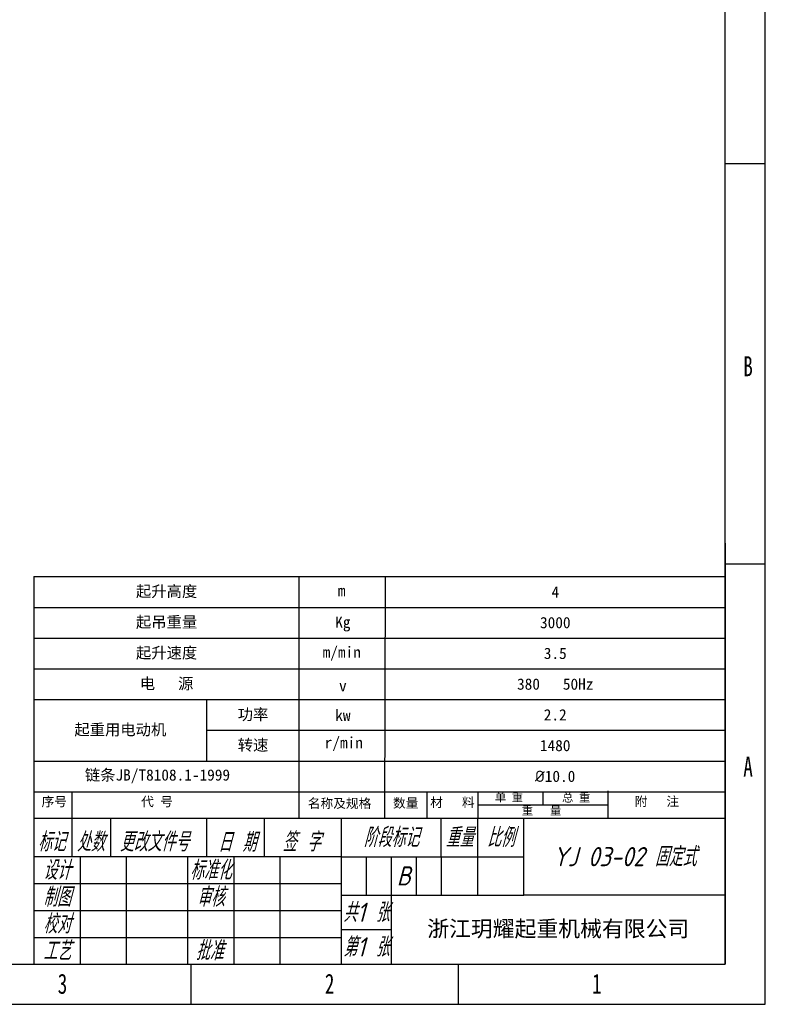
# Model space of a CAD drawing. Header units: millimetres. Extents: x -787 to 1725, y -537 to 1239.
# Tile 9 of 10: x 937 to 1725, y -537 to 503. Entities that reach past the tile are written whole.
import ezdxf

# ---------------------------------------------------------------- set-up
doc = ezdxf.new("R2010")
doc.units = ezdxf.units.MM
doc.styles.add('标准样式', font='gbeitc.shx', dxfattribs={"height": 50, "bigfont": 'gbcbig.shx'})
doc.styles.add('样式 1', font='SimSun.ttf', dxfattribs={"width": 0.7, "height": 2.5})

# ---------------------------------------------------------------- blocks, each defined once
blk = doc.blocks.new('图框')
at = {"lineweight": -3}
for p, q in [((2267.32, 0), (2267.32, 1603.15)), ((2229.15, 38.17), (2229.15, 1564.98)), ((2229.15, 801.58), (2267.32, 801.58)), ((2229.15, 439.76), (2229.15, 38.17)), ((2229.15, 419.87), (2267.32, 419.87)), ((1569.75, 407.83), (2229.15, 407.83)), ((1569.75, 407.83), (1904.94, 407.83)), ((1569.75, 407.83), (1569.75, 38.17)), ((1822.88, 177.42), (1822.88, 407.83)), ((1904.56, 177.42), (1904.94, 407.83)), ((1569.75, 378.52), (2229.15, 378.52)), ((1569.75, 349.21), (2229.15, 349.21)), ((1569.75, 319.91), (2229.15, 319.91)), ((1569.75, 290.6), (2229.15, 290.6)), ((1734.6, 231.99), (1734.6, 290.27)), ((1734.6, 261.29), (2229.15, 261.29)), ((1569.75, 231.99), (2229.15, 231.99)), ((1569.75, 202.68), (2229.15, 202.68)), ((1569.75, 202.68), (2229.15, 202.68)), ((1606.39, 140.77), (1606.39, 202.68)), ((1944.67, 177.42), (1944.67, 202.68)), ((1993.47, 177.42), (1993.47, 202.68)), ((2055.5, 190.05), (2055.5, 202.68)), ((2117.53, 177.42), (2117.53, 203.7)), ((1993.47, 190.05), (2117.53, 190.05)), ((1569.75, 177.42), (2229.15, 177.42)), ((1643.03, 140.77), (1643.03, 177.42)), ((1734.64, 140.77), (1734.64, 177.42)), ((1789.61, 140.77), (1789.61, 177.42)), ((1862.89, 177.42), (1862.89, 38.17)), ((1958.17, 140.77), (1958.17, 177.42)), ((1992.98, 177.42), (1992.98, 104.13)), ((2036.95, 104.13), (2036.95, 177.42)), ((1862.89, 140.77), (1569.75, 140.77)), ((1613.72, 140.77), (1613.72, 38.17)), ((1657.69, 140.77), (1657.69, 38.17)), ((1716.32, 140.77), (1716.32, 38.17)), ((1760.29, 140.77), (1760.29, 38.17)), ((1804.26, 140.77), (1804.26, 38.17)), ((1862.89, 140.77), (2036.95, 140.77)), ((1886.71, 140.77), (1886.71, 104.13)), ((1910.53, 140.77), (1910.53, 104.13)), ((1934.35, 140.77), (1934.35, 104.13)), ((1958.17, 140.77), (1958.17, 104.13)), ((1569.75, 115.12), (1862.89, 115.12)), ((1862.89, 104.13), (2036.95, 104.13)), ((1910.53, 104.13), (1910.53, 38.17)), ((2229.15, 104.13), (2036.95, 104.13)), ((1569.75, 89.47), (1862.89, 89.47)), ((1910.53, 71.15), (1862.89, 71.15)), ((1569.75, 63.82), (1862.89, 63.82)), ((38.17, 38.17), (2229.15, 38.17)), ((1719.57, 38.17), (1719.57, 0)), ((1974.36, 38.17), (1974.36, 0)), ((0, 0), (2267.32, 0))]:
    blk.add_line(p, q, dxfattribs=at)
at = {"linetype": 'Continuous', "lineweight": -3, "style": '标准样式'}
for s, p in [('标记', (1573.32, 145.72)), ('处数', (1610.69, 145.72)), ('更改文件号', (1651.56, 145.72)), ('日 期', (1745.3, 145.44)), ('签 字', (1806.81, 145.72))]:
    blk.add_text(s, height=18.322, dxfattribs=at).set_placement(p)
at = {"lineweight": -3}
for s, insert, char_height, width, attachment_point, style in [('{\\fSimSun|b0|i0|c134|p2;B}', (2246.31, 617.94), 19.0852, 8.1932, 1, '样式 1'), ('{\\fSimSun|b0|i0|c134|p2;A}', (2246.31, 236.24), 19.0852, 8.0256, 1, '样式 1'), ('\\pt0;{\\C4;阶段标记}', (1910.53, 159.09), 18.3217, 95.2731, 5, '标准样式'), ('{\\C4;重量}', (1975.57, 159.09), 18.322, 34.8113, 5, '标准样式'), ('{\\C4;比例}', (2014.96, 159.09), 18.322, 43.9722, 5, '标准样式'), ('{\\C4;YJ 03-02 固定式}', (2133.14, 140.77), 18.3217, 192.3783, 5, '标准样式'), ('{\\C4;标准化}', (1738.31, 127.95), 18.322, 43.9722, 5, '标准样式'), ('{\\C4;B}', (1922.44, 122.45), 18.322, 23.8183, 5, '标准样式'), ('{\\C4;审核}', (1738.31, 102.3), 18.322, 43.9722, 5, '标准样式'), ('{\\C4;共1 张}', (1886.71, 87.64), 18.322, 47.6365, 5, '标准样式'), ('{\\C4;校对}', (1591.73, 76.65), 18.322, 43.9722, 5, '标准样式'), ('{\\C4;第1 张}', (1886.71, 54.66), 18.322, 47.6365, 5, '标准样式'), ('{\\fFangSong|b0|i0|c134|p49;\\C4;浙江玥耀起重机械有限公司}', (2069.84, 71.2), 15.2681, 318.6161, 5, '标准样式'), ('{\\C4;工艺}', (1591.73, 51), 18.322, 43.9722, 5, '标准样式'), ('{\\fSimSun|b0|i0|c134|p2;3}', (1592.48, 29.16), 19.0852, 7.6447, 1, '样式 1'), ('{\\fSimSun|b0|i0|c134|p2;2}', (1847.27, 29.16), 19.0852, 9.3249, 1, '样式 1'), ('{\\fSimSun|b0|i0|c134|p2;1}', (2102.05, 29.16), 19.0852, 6.6047, 1, '样式 1')]:
    blk.add_mtext(s, dxfattribs=dict(at, insert=insert, char_height=char_height, width=width, attachment_point=attachment_point, style=style))
for s, insert, char_height, width, attachment_point in [('{\\fSimSun|b0|i0|c134|p2;起升高度}', (1696.31, 393.17), 10.7082, 253.131, 5), ('{\\fSimSun|b0|i0|c134|p2;m}', (1859.67, 399.79), 10.7082, 167.1652, 1), ('{\\fSimSun|b0|i0|c134|p2;4}', (2067.13, 393.17), 10.7082, 324.0292, 5), ('{\\fSimSun|b0|i0|c134|p2;起吊重量}', (1696.31, 363.87), 10.7082, 253.131, 5), ('{\\fSimSun|b0|i0|c134|p2;Kg}', (1857.16, 369.72), 10.7082, 167.1652, 1), ('{\\fSimSun|b0|i0|c134|p2;3000}', (2067.01, 363.87), 10.7082, 324.2616, 5), ('{\\fSimSun|b0|i0|c134|p2;起升速度}', (1696.31, 334.56), 10.7082, 253.131, 5), ('{\\fSimSun|b0|i0|c134|p2;m/min}', (1845.12, 341.13), 10.7082, 167.1652, 1), ('{\\fSimSun|b0|i0|c134|p2;3.5}', (2066.99, 334.56), 10.7082, 324.3081, 5), ('{\\fSimSun|b0|i0|c134|p2;电   源}', (1696.31, 305.25), 10.7082, 253.131, 5), ('{\\fSimSun|b0|i0|c134|p2;380   50Hz}', (2066.97, 305.25), 10.7082, 324.3546, 5), ('{\\fSimSun|b0|i0|c134|p2;v}', (1860.78, 309.04), 10.7082, 167.1652, 1), ('{\\fSimSun|b0|i0|c134|p2;功率}', (1778.74, 275.78), 10.7082, 88.2809, 5), ('{\\fSimSun|b0|i0|c134|p2;kw}', (1857.16, 280.95), 10.7082, 167.1652, 1), ('{\\fSimSun|b0|i0|c134|p2;2.2}', (2066.95, 275.95), 10.7082, 324.4011, 5), ('{\\fSimSun|b0|i0|c134|p2;起重用电动机}', (1652.17, 261.29), 10.7082, 164.8501, 5), ('{\\fSimSun|b0|i0|c134|p2;转速}', (1778.74, 246.64), 10.7082, 88.2809, 5), ('{\\fSimSun|b0|i0|c134|p2;r/min}', (1847.1, 254.86), 10.7082, 167.1652, 1), ('{\\fSimSun|b0|i0|c134|p2;1480}', (2066.92, 246.64), 10.7082, 324.4476, 5), ('{\\fSimSun|b0|i0|c134|p2;链条JB/T8108.1-1999}', (1618.38, 224.02), 10.7082, 167.1652, 1), ('{\\fISOCPEUR|b0|i0|c0|p34;%%C\\fSimSun|b0|i0|c134|p2;10.0}', (2066.9, 217.33), 10.7082, 324.4941, 5), ('{\\fSimSun|b0|i0|c134|p2;序号}', (1577.09, 197.74), 8.8821, 66.8551, 1), ('{\\fSimSun|b0|i0|c134|p2;代 号}', (1672.04, 197.74), 8.8821, 66.8551, 1), ('{\\fSimSun|b0|i0|c134|p2;名称及规格}', (1831.01, 196.07), 8.8821, 66.8551, 1), ('{\\fSimSun|b0|i0|c134|p2;数量}', (1912.26, 196.33), 8.8821, 66.8551, 1), ('{\\fSimSun|b0|i0|c134|p2;材   料}', (1947.75, 197.01), 8.8821, 66.8551, 1), ('{\\fSimSun|b0|i0|c134|p2;单 重}', (2009.36, 201.36), 7.8952, 42.3784, 1), ('{\\fSimSun|b0|i0|c134|p2;总 重}', (2073.5, 201.07), 7.8952, 42.3784, 1), ('{\\fSimSun|b0|i0|c134|p2;附   注}', (2142.75, 197.89), 8.8821, 66.8551, 1), ('{\\fSimSun|b0|i0|c134|p2;重   量}', (2035.1, 188.66), 7.8952, 67.9052, 1)]:
    blk.add_mtext(s, dxfattribs=dict(at, insert=insert, char_height=char_height, width=width, attachment_point=attachment_point))
at = {"color": 4, "lineweight": -3, "char_height": 18.322, "width": 43.9722, "attachment_point": 5, "style": '标准样式'}
for s, insert in [('{\\C4;设计}', (1591.73, 127.95)), ('制图', (1591.73, 102.3)), ('批准', (1737.23, 51.21))]:
    blk.add_mtext(s, dxfattribs=dict(at, insert=insert))

msp = doc.modelspace()

# ---------------------------------------------------------------- block references
at = {"xscale": 1.108057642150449, "yscale": 1.108057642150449, "zscale": 1.108057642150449}
msp.add_blockref('图框', (-787.366, -537.435), dxfattribs=at)

doc.saveas('drawing.dxf')
